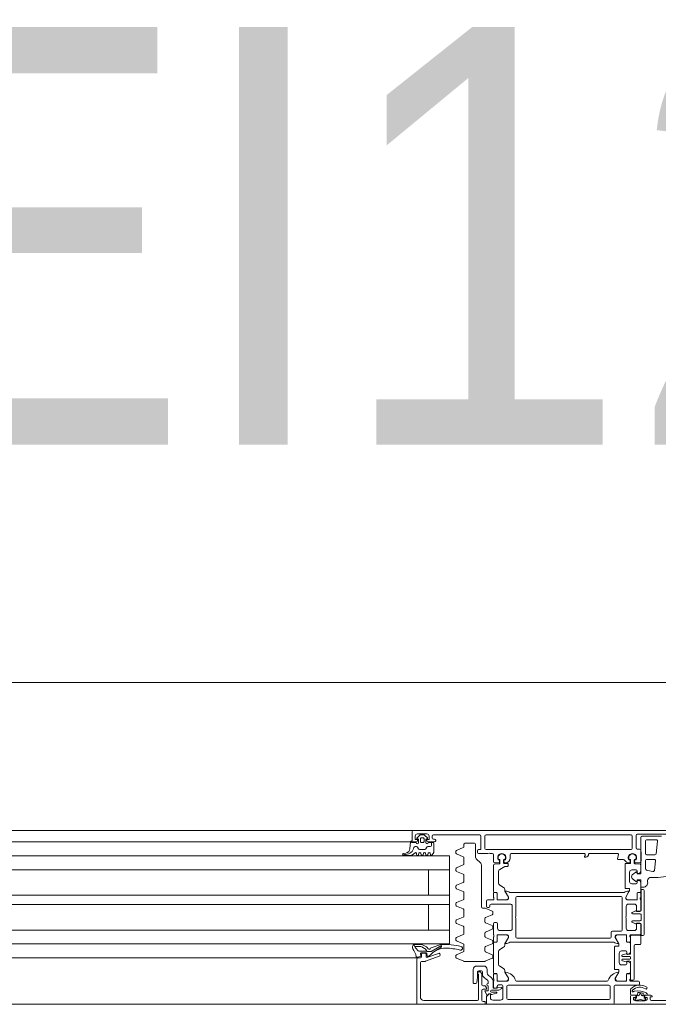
# Model space of a CAD drawing. Header units: centimetres. Extents: x -2424 to 2260, y -130 to 3012.
# Tile 63 of 81: x 365 to 392, y 1664 to 1707. Entities that reach past the tile are written whole.
import ezdxf

# ---------------------------------------------------------------- set-up
doc = ezdxf.new("R2010")
doc.units = ezdxf.units.CM
doc.linetypes.add('Długa kreska', pattern=[142.875, 95.25, -47.625])
for name, color, linetype, lineweight in [('A-DETL', 90, 'Continuous', 9), ('A-DETL-GENF', 92, 'Continuous', 13), ('A-DOOR', 31, 'Continuous', 13), ('G-ANNO-TEXT', 231, 'Continuous', 13)]:
    doc.layers.add(name, color=color, linetype=linetype, lineweight=lineweight)
doc.styles.add('Arial', font='arial.ttf', dxfattribs={"width": 0.9, "height": 18})

msp = doc.modelspace()

# ---------------------------------------------------------------- linework, layer by layer
at = {"layer": 'A-DETL', "color": 251, "linetype": 'Długa kreska', "lineweight": 9}
msp.add_line((536.377, 1678.001), (3.377, 1678.001), dxfattribs=at)
at = {"layer": 'A-DETL-GENF', "color": 251, "lineweight": 9}
for p, q in [((339.277, 1671.626), (488.477, 1671.626)), ((359.377, 1671.126), (378.227, 1671.126)), ((359.377, 1670.526), (378.227, 1670.526)), ((359.377, 1669.926), (378.227, 1669.926)), ((359.377, 1668.826), (378.227, 1668.826)), ((359.377, 1668.426), (378.227, 1668.426)), ((359.377, 1667.326), (378.227, 1667.326)), ((359.377, 1666.726), (378.227, 1666.726)), ((378.227, 1666.126), (354.864, 1666.126)), ((489.377, 1664.126), (338.377, 1664.126))]:
    msp.add_line(p, q, dxfattribs=at)
at = {"layer": 'A-DOOR', "color": 251, "lineweight": 9}
for p, q in [((381.627, 1671.626), (376.427, 1671.626)), ((381.577, 1671.176), (381.577, 1671.576)), ((381.627, 1671.626), (393.427, 1671.626)), ((381.786, 1671.307), (381.89, 1671.411)), ((382.207, 1671.476), (381.807, 1671.476)), ((381.925, 1671.426), (382.089, 1671.426)), ((382.124, 1671.411), (382.228, 1671.307)), ((384.487, 1671.426), (382.487, 1671.426)), ((391.007, 1671.426), (384.757, 1671.426)), ((391.227, 1671.406), (391.227, 1670.866)), ((392.567, 1671.456), (391.277, 1671.456)), ((381.505, 1671.126), (376.427, 1671.126)), ((381.48, 1670.828), (381.507, 1671.136)), ((381.757, 1671.126), (381.627, 1671.126)), ((381.817, 1671.256), (381.807, 1671.256)), ((381.847, 1671.096), (381.847, 1671.226)), ((381.927, 1671.256), (381.927, 1671.146)), ((382.037, 1671.306), (381.977, 1671.306)), ((381.977, 1671.096), (382.037, 1671.096)), ((382.087, 1671.146), (382.087, 1671.256)), ((382.167, 1671.226), (382.167, 1671.096)), ((382.207, 1671.256), (382.197, 1671.256)), ((382.537, 1671.126), (382.257, 1671.126)), ((382.267, 1671.096), (382.477, 1671.096)), ((382.405, 1671.096), (382.405, 1670.976)), ((382.437, 1671.376), (382.437, 1671.296)), ((382.487, 1671.246), (382.537, 1671.246)), ((382.587, 1671.196), (382.587, 1671.176)), ((383.807, 1670.929), (383.807, 1671.026)), ((383.857, 1671.076), (384.257, 1671.076)), ((384.307, 1671.026), (384.307, 1670.467)), ((384.707, 1671.376), (384.707, 1670.846)), ((391.057, 1670.846), (391.057, 1671.376)), ((392.327, 1671.371), (391.477, 1671.371)), ((391.627, 1670.621), (391.627, 1671.171)), ((391.677, 1671.221), (392.097, 1671.221)), ((392.146, 1671.165), (392.089, 1670.615)), ((381.203, 1670.568), (381.176, 1670.554)), ((381.193, 1670.625), (381.319, 1670.649)), ((381.468, 1670.546), (381.2, 1670.546)), ((381.766, 1670.926), (381.701, 1670.926)), ((381.767, 1670.586), (381.767, 1670.626)), ((381.85, 1670.831), (381.809, 1670.901)), ((381.868, 1670.636), (381.845, 1670.575)), ((382.117, 1670.806), (381.893, 1670.806)), ((381.968, 1670.575), (381.945, 1670.636)), ((382.068, 1670.636), (382.045, 1670.575)), ((382.168, 1670.575), (382.145, 1670.636)), ((382.2, 1670.901), (382.16, 1670.831)), ((382.355, 1670.926), (382.244, 1670.926)), ((382.268, 1670.636), (382.245, 1670.575)), ((382.368, 1670.575), (382.345, 1670.636)), ((383.457, 1670.723), (383.457, 1670.648)), ((383.488, 1670.763), (383.776, 1670.883)), ((383.776, 1670.488), (383.488, 1670.608)), ((384.387, 1670.676), (384.387, 1670.746)), ((384.837, 1670.626), (384.437, 1670.626)), ((384.757, 1670.796), (391.007, 1670.796)), ((385.027, 1670.626), (384.937, 1670.626)), ((385.077, 1670.276), (385.077, 1670.576)), ((385.797, 1670.576), (385.797, 1670.426)), ((389.007, 1670.626), (385.847, 1670.626)), ((389.177, 1670.606), (389.177, 1670.596)), ((390.435, 1670.626), (389.197, 1670.626)), ((390.427, 1670.401), (390.464, 1670.59)), ((391.277, 1670.816), (391.377, 1670.816)), ((391.427, 1670.766), (391.427, 1670.276)), ((392.039, 1670.571), (391.677, 1670.571)), ((383.488, 1670.013), (383.776, 1670.133)), ((383.807, 1670.179), (383.807, 1670.442)), ((384.336, 1670.396), (384.528, 1670.205)), ((384.557, 1670.134), (384.557, 1668.326)), ((385.122, 1670.165), (385.339, 1670.184)), ((385.317, 1670.226), (385.127, 1670.226)), ((385.281, 1670.356), (385.314, 1670.356)), ((385.337, 1670.366), (385.301, 1670.366)), ((385.344, 1670.323), (385.337, 1670.244)), ((385.357, 1670.204), (385.357, 1670.346)), ((385.517, 1670.346), (385.517, 1670.221)), ((385.536, 1670.244), (385.529, 1670.323)), ((385.572, 1670.366), (385.537, 1670.366)), ((385.537, 1670.201), (385.687, 1670.201)), ((385.597, 1670.226), (385.556, 1670.226)), ((385.559, 1670.356), (385.593, 1670.356)), ((385.707, 1670.181), (385.707, 1670.091)), ((389.057, 1670.476), (389.022, 1670.476)), ((390.687, 1670.366), (390.457, 1670.366)), ((390.747, 1670.181), (390.747, 1669.141)), ((390.967, 1670.201), (390.767, 1670.201)), ((390.911, 1670.356), (390.944, 1670.356)), ((390.947, 1670.226), (390.911, 1670.226)), ((390.931, 1670.366), (390.967, 1670.366)), ((390.974, 1670.323), (390.967, 1670.244)), ((390.987, 1670.346), (390.987, 1670.221)), ((391.147, 1670.204), (391.147, 1670.346)), ((391.166, 1670.244), (391.159, 1670.323)), ((391.409, 1670.163), (391.165, 1670.184)), ((391.167, 1670.366), (391.202, 1670.366)), ((391.377, 1670.226), (391.186, 1670.226)), ((391.189, 1670.356), (391.223, 1670.356)), ((391.427, 1669.88), (391.427, 1670.143)), ((391.627, 1669.963), (391.627, 1670.321)), ((391.677, 1670.371), (392.007, 1670.371)), ((392.057, 1670.315), (392.013, 1669.897)), ((376.427, 1669.926), (383.177, 1669.926)), ((383.457, 1669.973), (383.457, 1669.898)), ((383.776, 1669.738), (383.488, 1669.858)), ((385.077, 1668.997), (385.077, 1670.115)), ((385.297, 1669.857), (385.297, 1669.35)), ((390.947, 1669.421), (390.947, 1669.821)), ((391.047, 1669.921), (391.227, 1669.921)), ((391.213, 1669.83), (391.061, 1669.702)), ((391.277, 1669.871), (391.277, 1669.796)), ((391.308, 1669.771), (391.353, 1669.783)), ((391.953, 1669.853), (391.666, 1669.914)), ((383.488, 1669.263), (383.776, 1669.383)), ((383.807, 1669.429), (383.807, 1669.692)), ((391.227, 1669.321), (391.047, 1669.321)), ((391.061, 1669.549), (391.213, 1669.421)), ((391.277, 1669.446), (391.277, 1669.371)), ((391.353, 1669.458), (391.308, 1669.47)), ((391.427, 1668.997), (391.427, 1669.361)), ((383.457, 1669.223), (383.457, 1669.148)), ((383.776, 1668.988), (383.488, 1669.108)), ((383.807, 1668.679), (383.807, 1668.942)), ((385.077, 1668.726), (385.077, 1668.916)), ((385.107, 1668.946), (385.206, 1668.946)), ((385.207, 1668.947), (385.127, 1668.947)), ((385.236, 1668.916), (385.236, 1668.646)), ((385.237, 1668.677), (385.237, 1668.917)), ((385.347, 1669.263), (385.517, 1669.165)), ((385.567, 1669.079), (385.567, 1669.034)), ((385.574, 1669.009), (385.708, 1668.777)), ((385.809, 1668.946), (390.694, 1668.946)), ((390.767, 1669.121), (390.917, 1669.121)), ((390.93, 1669.009), (390.796, 1668.777)), ((390.937, 1669.101), (390.937, 1669.034)), ((391.267, 1668.677), (391.267, 1668.917)), ((391.268, 1668.646), (391.268, 1668.916)), ((391.297, 1668.947), (391.377, 1668.947)), ((391.298, 1668.946), (391.397, 1668.946)), ((391.427, 1668.916), (391.427, 1668.726)), ((391.577, 1667.136), (391.577, 1669.026)), ((383.457, 1668.473), (383.457, 1668.398)), ((383.488, 1668.513), (383.776, 1668.633)), ((384.777, 1668.356), (384.777, 1668.576)), ((384.827, 1668.626), (385.077, 1668.626)), ((385.827, 1668.446), (384.977, 1668.446)), ((385.097, 1668.654), (385.097, 1668.697)), ((385.256, 1668.626), (385.677, 1668.626)), ((385.621, 1668.627), (385.287, 1668.627)), ((386.047, 1668.726), (386.047, 1667.926)), ((390.577, 1668.776), (386.097, 1668.776)), ((390.627, 1667.326), (390.627, 1668.726)), ((390.827, 1668.626), (391.248, 1668.626)), ((390.882, 1668.627), (391.217, 1668.627)), ((391.147, 1668.446), (390.897, 1668.446)), ((391.407, 1668.697), (391.407, 1668.654)), ((391.427, 1668.626), (391.427, 1668.186)), ((383.776, 1668.238), (383.488, 1668.358)), ((383.807, 1667.929), (383.807, 1668.192)), ((384.607, 1668.276), (384.697, 1668.276)), ((384.716, 1668.272), (385.026, 1668.143)), ((384.877, 1668.306), (384.827, 1668.306)), ((384.927, 1668.396), (384.927, 1668.356)), ((385.057, 1668.097), (385.057, 1668.034)), ((385.877, 1667.356), (385.877, 1668.396)), ((390.797, 1668.346), (390.797, 1667.926)), ((391.037, 1668.058), (391.037, 1668.056)), ((391.196, 1668.152), (391.054, 1668.085)), ((391.067, 1668.026), (391.407, 1668.026)), ((391.387, 1668.126), (391.237, 1668.126)), ((391.437, 1667.996), (391.437, 1667.756)), ((383.457, 1667.723), (383.457, 1667.648)), ((383.488, 1667.763), (383.776, 1667.883)), ((383.776, 1667.488), (383.488, 1667.608)), ((384.707, 1667.822), (384.707, 1667.682)), ((385.026, 1667.988), (384.738, 1667.868)), ((384.738, 1667.636), (385.026, 1667.517)), ((385.077, 1667.126), (385.077, 1667.596)), ((385.127, 1667.646), (385.207, 1667.646)), ((385.257, 1667.596), (385.257, 1667.406)), ((386.047, 1667.826), (386.047, 1667.026)), ((390.797, 1667.826), (390.797, 1667.406)), ((391.037, 1667.696), (391.037, 1667.693)), ((391.054, 1667.666), (391.196, 1667.599)), ((391.407, 1667.726), (391.067, 1667.726)), ((391.237, 1667.626), (391.387, 1667.626)), ((376.427, 1667.326), (383.177, 1667.326)), ((383.807, 1667.179), (383.807, 1667.442)), ((384.707, 1667.196), (384.707, 1667.056)), ((385.026, 1667.361), (384.738, 1667.242)), ((385.057, 1667.47), (385.057, 1667.407)), ((385.357, 1667.306), (385.827, 1667.306)), ((390.157, 1667.026), (390.157, 1667.226)), ((390.207, 1667.276), (390.577, 1667.276)), ((390.897, 1667.306), (391.147, 1667.306)), ((391.427, 1667.566), (391.427, 1667.176)), ((383.457, 1666.973), (383.457, 1666.898)), ((383.488, 1667.013), (383.776, 1667.133)), ((383.776, 1666.738), (383.488, 1666.858)), ((384.738, 1667.009), (385.026, 1666.89)), ((385.026, 1666.734), (384.738, 1666.615)), ((385.057, 1666.844), (385.057, 1666.781)), ((385.077, 1666.836), (385.077, 1667.026)), ((385.077, 1665.497), (385.077, 1666.755)), ((385.097, 1667.054), (385.097, 1667.097)), ((385.206, 1666.806), (385.107, 1666.806)), ((385.127, 1666.805), (385.207, 1666.805)), ((385.236, 1667.106), (385.236, 1666.836)), ((385.237, 1666.835), (385.237, 1667.075)), ((385.677, 1667.126), (385.256, 1667.126)), ((385.287, 1667.125), (385.621, 1667.125)), ((385.708, 1666.975), (385.574, 1666.742)), ((390.244, 1666.806), (385.809, 1666.806)), ((386.097, 1666.976), (390.107, 1666.976)), ((390.48, 1666.742), (390.346, 1666.975)), ((390.798, 1667.126), (390.377, 1667.126)), ((390.432, 1667.125), (390.767, 1667.125)), ((390.817, 1667.075), (390.817, 1666.835)), ((390.818, 1666.836), (390.818, 1667.106)), ((390.847, 1666.805), (390.927, 1666.805)), ((390.947, 1666.806), (390.848, 1666.806)), ((390.957, 1667.097), (390.957, 1667.054)), ((391.377, 1667.126), (390.977, 1667.126)), ((390.977, 1667.026), (390.977, 1666.836)), ((390.977, 1666.755), (390.977, 1666.385)), ((390.987, 1667.071), (390.987, 1666.311)), ((391.397, 1667.101), (391.017, 1667.101)), ((391.427, 1666.731), (391.427, 1667.071)), ((381.717, 1666.565), (381.643, 1666.694)), ((381.687, 1666.617), (381.911, 1666.617)), ((381.699, 1666.71), (381.963, 1666.71)), ((381.936, 1666.307), (381.947, 1666.217)), ((382.176, 1666.341), (381.965, 1666.341)), ((381.992, 1666.597), (382.111, 1666.533)), ((382.021, 1666.696), (382.188, 1666.605)), ((382.027, 1666.326), (382.127, 1666.326)), ((382.219, 1666.212), (382.206, 1666.314)), ((382.227, 1666.571), (382.267, 1666.516)), ((382.244, 1666.153), (382.71, 1666.323)), ((382.266, 1666.397), (382.364, 1666.397)), ((382.397, 1666.562), (382.81, 1666.705)), ((382.415, 1666.411), (382.844, 1666.662)), ((382.812, 1666.572), (382.574, 1666.428)), ((383.488, 1666.263), (383.776, 1666.383)), ((383.807, 1666.429), (383.807, 1666.692)), ((384.707, 1666.569), (384.707, 1666.429)), ((384.738, 1666.383), (385.026, 1666.263)), ((385.297, 1666.401), (385.297, 1665.85)), ((385.517, 1666.586), (385.347, 1666.488)), ((385.567, 1666.717), (385.567, 1666.672)), ((390.297, 1665.646), (390.297, 1666.606)), ((390.317, 1666.626), (390.467, 1666.626)), ((390.487, 1666.646), (390.487, 1666.717)), ((390.497, 1666.326), (390.497, 1665.926)), ((390.777, 1666.426), (390.597, 1666.426)), ((390.801, 1666.303), (390.633, 1666.258)), ((390.827, 1666.301), (390.827, 1666.376)), ((391.137, 1665.211), (391.137, 1666.651)), ((391.187, 1666.701), (391.397, 1666.701)), ((381.827, 1666.126), (376.427, 1666.126)), ((381.923, 1666.183), (381.784, 1666.156)), ((381.827, 1666.126), (381.927, 1666.126)), ((381.927, 1665.926), (381.927, 1664.446)), ((381.977, 1666.176), (381.977, 1666.276)), ((382.128, 1665.976), (381.977, 1665.976)), ((382.744, 1666.197), (382.145, 1665.979)), ((382.177, 1666.276), (382.177, 1666.2)), ((382.275, 1666.186), (382.248, 1666.186)), ((382.777, 1666.276), (382.777, 1666.244)), ((383.457, 1666.223), (383.457, 1666.148)), ((383.798, 1665.979), (383.488, 1666.108)), ((384.697, 1665.976), (383.817, 1665.976)), ((385.026, 1666.108), (384.716, 1665.979)), ((385.057, 1666.217), (385.057, 1666.154)), ((390.611, 1666.229), (390.611, 1666.216)), ((390.611, 1666.046), (390.611, 1666.032)), ((390.633, 1666.003), (390.801, 1665.958)), ((390.641, 1666.186), (390.957, 1666.186)), ((390.957, 1666.076), (390.641, 1666.076)), ((390.827, 1665.981), (390.957, 1665.981)), ((390.827, 1665.876), (390.827, 1665.951)), ((390.903, 1666.288), (390.858, 1666.276)), ((390.858, 1665.975), (390.903, 1665.963)), ((390.987, 1666.156), (390.987, 1666.106)), ((390.987, 1665.951), (390.987, 1665.191)), ((384.207, 1665.046), (384.207, 1665.626)), ((384.357, 1665.776), (384.657, 1665.776)), ((384.407, 1665.446), (384.407, 1665.476)), ((384.557, 1665.576), (384.447, 1665.576)), ((384.457, 1665.526), (384.495, 1665.526)), ((384.54, 1665.498), (384.571, 1665.436)), ((384.607, 1665.404), (384.607, 1665.526)), ((384.807, 1665.626), (384.807, 1665.476)), ((385.347, 1665.763), (385.517, 1665.665)), ((385.567, 1665.579), (385.567, 1665.534)), ((385.574, 1665.509), (385.708, 1665.277)), ((390.467, 1665.626), (390.317, 1665.626)), ((390.346, 1665.277), (390.48, 1665.509)), ((390.487, 1665.534), (390.487, 1665.606)), ((390.597, 1665.826), (390.777, 1665.826)), ((390.977, 1665.866), (390.977, 1665.497)), ((384.314, 1665.026), (384.227, 1665.026)), ((384.577, 1665.414), (384.577, 1664.966)), ((384.783, 1665.202), (384.671, 1665.281)), ((384.847, 1665.016), (384.847, 1665.079)), ((384.86, 1665.374), (384.944, 1665.315)), ((385.072, 1665.069), (385.072, 1664.841)), ((385.077, 1665.226), (385.077, 1665.416)), ((385.077, 1664.876), (385.077, 1665.126)), ((385.097, 1665.154), (385.097, 1665.197)), ((385.107, 1665.446), (385.206, 1665.446)), ((385.207, 1665.447), (385.127, 1665.447)), ((385.236, 1665.416), (385.236, 1665.146)), ((385.237, 1665.177), (385.237, 1665.417)), ((385.256, 1665.126), (385.677, 1665.126)), ((385.621, 1665.127), (385.287, 1665.127)), ((386.077, 1665.126), (389.977, 1665.126)), ((390.377, 1665.126), (390.798, 1665.126)), ((390.767, 1665.127), (390.432, 1665.127)), ((390.817, 1665.417), (390.817, 1665.177)), ((390.818, 1665.146), (390.818, 1665.416)), ((390.927, 1665.447), (390.847, 1665.447)), ((390.848, 1665.446), (390.947, 1665.446)), ((390.957, 1665.197), (390.957, 1665.154)), ((390.977, 1665.416), (390.977, 1665.226)), ((390.977, 1665.126), (391.327, 1665.126)), ((391.017, 1665.161), (391.087, 1665.161)), ((391.377, 1665.076), (391.377, 1665.006)), ((384.577, 1664.726), (384.577, 1664.296)), ((384.627, 1664.916), (384.719, 1664.916)), ((384.847, 1664.726), (384.847, 1664.916)), ((385.283, 1664.731), (384.987, 1664.731)), ((384.987, 1664.651), (385.207, 1664.651)), ((385.213, 1664.612), (385.01, 1664.542)), ((385.092, 1664.821), (385.219, 1664.821)), ((385.239, 1664.841), (385.239, 1664.847)), ((385.261, 1664.867), (385.427, 1664.851)), ((385.435, 1664.814), (385.309, 1664.738)), ((385.437, 1664.966), (385.327, 1664.966)), ((385.487, 1664.406), (385.487, 1664.916)), ((385.657, 1664.906), (385.657, 1664.376)), ((390.057, 1664.956), (385.707, 1664.956)), ((390.107, 1664.376), (390.107, 1664.906)), ((390.277, 1664.906), (390.277, 1664.176)), ((391.327, 1664.956), (390.327, 1664.956)), ((382.077, 1664.296), (384.387, 1664.296)), ((385.047, 1664.306), (385.387, 1664.306)), ((385.707, 1664.326), (390.057, 1664.326)), ((390.977, 1664.476), (390.977, 1664.176)), ((391.157, 1664.526), (391.027, 1664.526)), ((391.189, 1664.329), (391.213, 1664.304)), ((391.607, 1664.276), (391.207, 1664.276)), ((391.234, 1664.296), (391.264, 1664.296)), ((391.55, 1664.296), (391.58, 1664.296)), ((391.601, 1664.304), (391.625, 1664.329)), ((391.867, 1664.526), (391.657, 1664.526)), ((393.177, 1664.296), (391.887, 1664.296)), ((381.777, 1664.126), (376.427, 1664.126))]:
    msp.add_line(p, q, dxfattribs=at)
at = {"layer": 'A-DOOR', "color": 251, "lineweight": 9, "flags": 128}
for points in [[(381.547, 1671.176), (381.547, 1671.096), (381.747, 1671.096)], [(381.707, 1671.376), (381.707, 1671.226), (381.807, 1671.226), (381.807, 1671.176)], [(382.207, 1671.176), (382.207, 1671.226), (382.307, 1671.226), (382.307, 1671.376)], [(382.507, 1671.066), (382.507, 1670.666), (382.441, 1670.566)], [(384.437, 1670.796), (384.537, 1670.796), (384.537, 1671.376)], [(391.427, 1671.321), (391.427, 1670.696), (391.447, 1670.696), (391.447, 1670.296), (391.427, 1670.296), (391.427, 1669.756), (391.277, 1669.756), (391.261, 1669.815)], [(389.002, 1670.496), (389.002, 1670.502), (389.027, 1670.536), (389.027, 1670.606)], [(376.427, 1666.726), (383.177, 1666.726), (383.177, 1670.526), (376.427, 1670.526)], [(382.277, 1669.926), (382.277, 1668.826), (383.177, 1668.826), (376.427, 1668.826)], [(385.687, 1670.071), (385.572, 1670.071), (385.347, 1669.944)], [(391.261, 1669.436), (391.277, 1669.496), (391.427, 1669.496), (391.427, 1669.171), (391.527, 1669.171)], [(385.727, 1668.676), (385.727, 1668.746), (385.589, 1668.985)], [(390.915, 1668.985), (390.777, 1668.746), (390.777, 1668.676)], [(391.527, 1669.076), (391.437, 1669.076), (391.437, 1668.176)], [(382.277, 1667.326), (382.277, 1668.426), (383.177, 1668.426), (376.427, 1668.426)], [(391.377, 1668.136), (391.247, 1668.136), (391.247, 1668.346)], [(391.247, 1667.406), (391.247, 1667.616), (391.377, 1667.616)], [(391.437, 1667.576), (391.437, 1667.086), (391.527, 1667.086)], [(385.589, 1666.766), (385.727, 1667.006), (385.727, 1667.076)], [(390.327, 1667.076), (390.327, 1667.006), (390.465, 1666.766)], [(382.166, 1666.484), (382.204, 1666.422), (381.868, 1666.422)], [(384.627, 1664.246), (384.727, 1664.246), (384.727, 1664.126), (381.777, 1664.126), (381.777, 1666.076)], [(390.957, 1666.281), (390.827, 1666.281), (390.826, 1666.287)], [(384.397, 1665.526), (384.397, 1665.276), (384.364, 1665.068)], [(385.727, 1665.176), (385.727, 1665.246), (385.589, 1665.485)], [(390.465, 1665.485), (390.327, 1665.246), (390.327, 1665.176)], [(384.437, 1664.346), (384.437, 1665.426), (384.427, 1665.426)], [(384.737, 1664.905), (384.775, 1664.83), (384.777, 1664.776), (384.627, 1664.776)], [(384.789, 1664.519), (384.707, 1664.706), (384.827, 1664.706)], [(385.227, 1664.866), (385.227, 1664.826), (385.127, 1664.826)], [(390.977, 1664.719), (390.977, 1664.711), (390.977, 1664.576)], [(390.227, 1664.126), (384.777, 1664.126), (384.777, 1664.466), (384.887, 1664.576), (384.947, 1664.576), (384.947, 1664.406)], [(384.942, 1664.576), (384.877, 1664.576), (384.822, 1664.514)], [(391.027, 1664.126), (399.677, 1664.126), (399.677, 1664.466), (399.567, 1664.576), (399.507, 1664.576), (399.507, 1664.406)], [(391.027, 1664.526), (391.237, 1664.526), (391.237, 1664.396), (391.207, 1664.396)], [(391.107, 1664.376), (391.107, 1664.426), (391.207, 1664.426), (391.207, 1664.476)], [(391.607, 1664.396), (391.577, 1664.396), (391.577, 1664.526), (391.717, 1664.526)], [(391.607, 1664.476), (391.607, 1664.426), (391.707, 1664.426), (391.707, 1664.376)], [(391.837, 1664.346), (391.837, 1664.446), (391.917, 1664.446), (391.917, 1664.476)]]:
    msp.add_lwpolyline(points, dxfattribs=at)
for points in [[(391.294, 1664.61), (391.277, 1664.513), (391.317, 1664.498), (391.277, 1664.513)], [(391.354, 1664.514), (391.407, 1664.627), (391.46, 1664.514), (391.407, 1664.627)], [(391.497, 1664.498), (391.537, 1664.513), (391.531, 1664.576), (391.537, 1664.513)]]:
    msp.add_lwpolyline(points, close=True, dxfattribs=at)
at = {"layer": 'A-DOOR', "color": 251, "lineweight": 9}
for centre, radius, start, end in [((381.627, 1671.576), 0.05, 90, 180), ((381.807, 1671.376), 0.1, 90, 180), ((381.925, 1671.376), 0.05, 90, 135.0202), ((382.089, 1671.376), 0.05, 44.9723, 90), ((382.207, 1671.376), 0.1, 0, 90), ((382.487, 1671.376), 0.05, 90, 180), ((384.487, 1671.376), 0.05, 0, 90), ((384.757, 1671.376), 0.05, 90, 180), ((391.007, 1671.376), 0.05, 0, 90), ((391.277, 1671.406), 0.05, 90, 180), ((381.547, 1671.136), 0.04, 90.0001, 179.9994), ((381.627, 1671.176), 0.05, 180, 270), ((381.797, 1671.096), 0.05, 180, 0), ((381.757, 1671.176), 0.05, 270, 0), ((381.807, 1671.286), 0.03, 135.0034, 269.9945), ((381.817, 1671.226), 0.03, 0, 90), ((381.977, 1671.256), 0.05, 89.9979, 180.0021), ((381.977, 1671.146), 0.05, 179.9989, 270.0011), ((382.037, 1671.256), 0.05, 359.9979, 90.0021), ((382.037, 1671.146), 0.05, 269.9989, 0.0011), ((382.197, 1671.226), 0.03, 90, 180), ((382.217, 1671.096), 0.05, 179.9994, 359.9994), ((382.207, 1671.286), 0.03, 269.9999, 45.0019), ((382.257, 1671.176), 0.05, 180, 270), ((382.355, 1670.976), 0.05, 270, 0), ((382.487, 1671.296), 0.05, 180, 270), ((382.477, 1671.066), 0.03, 0, 90), ((382.537, 1671.196), 0.05, 0, 90), ((382.537, 1671.176), 0.05, 270, 0), ((383.857, 1671.026), 0.05, 90.0001, 180.0001), ((384.257, 1671.026), 0.05, 0.0001, 90.0001), ((391.477, 1671.321), 0.05, 90, 180), ((391.677, 1671.171), 0.05, 90, 180), ((392.097, 1671.171), 0.05, 354, 90), ((381.2, 1670.586), 0.04, 101.0106, 270.0809), ((381.326, 1670.248), 0.343, 95.6011, 111.0537), ((381.28, 1670.97), 0.381, 271.8995, 347.3401), ((381.281, 1670.846), 0.2, 281.0025, 354.9918), ((381.468, 1670.846), 0.3, 269.9987, 319.6802), ((381.701, 1670.876), 0.05, 90, 167.8734), ((381.727, 1670.626), 0.04, 360, 139.6792), ((381.766, 1670.876), 0.05, 30, 90), ((381.807, 1670.586), 0.04, 179.9998, 345.0003), ((381.893, 1670.856), 0.05, 210, 270), ((381.907, 1670.626), 0.04, 15.0002, 164.9998), ((382.007, 1670.586), 0.04, 194.9996, 345.0004), ((382.107, 1670.626), 0.04, 15.0002, 164.9998), ((382.117, 1670.856), 0.05, 270, 330), ((382.207, 1670.586), 0.04, 194.9996, 345.0004), ((382.244, 1670.876), 0.05, 90, 150), ((382.307, 1670.626), 0.04, 15.0002, 164.9998), ((382.407, 1670.586), 0.04, 194.9995, 330.0003), ((383.507, 1670.717), 0.05, 112.5001, 172.8548), ((383.507, 1670.654), 0.05, 187.1453, 247.5001), ((383.757, 1670.929), 0.05, 292.5001, 0.0001), ((384.437, 1670.746), 0.05, 90, 180), ((384.437, 1670.676), 0.05, 180, 270), ((384.757, 1670.846), 0.05, 180, 270), ((384.887, 1670.573), 0.0725, 46.3972, 133.6028), ((385.027, 1670.576), 0.05, 0, 90), ((385.437, 1670.446), 0.18, 330, 210), ((385.437, 1670.451), 0.16, 327.91, 212.09), ((385.847, 1670.576), 0.05, 90, 180), ((389.007, 1670.606), 0.02, 0, 90), ((389.057, 1670.596), 0.12, 270, 0), ((389.197, 1670.606), 0.02, 90, 180), ((390.435, 1670.596), 0.03, 349, 90), ((391.067, 1670.446), 0.18, 330, 210), ((391.067, 1670.451), 0.16, 327.9154, 212.0846), ((391.007, 1670.846), 0.05, 270, 0), ((391.277, 1670.866), 0.05, 180, 270), ((391.377, 1670.766), 0.05, 0, 90), ((391.677, 1670.621), 0.05, 180, 270), ((392.039, 1670.621), 0.05, 270, 354), ((383.757, 1670.442), 0.05, 0.0001, 67.5001), ((383.757, 1670.179), 0.05, 292.5001, 0.0001), ((384.407, 1670.467), 0.1, 180.0001, 225.0001), ((384.457, 1670.134), 0.1, 0.0001, 45.0001), ((385.127, 1670.276), 0.05, 180, 270), ((385.127, 1670.115), 0.05, 95, 180), ((385.314, 1670.326), 0.03, 355, 90), ((385.317, 1670.246), 0.02, 270, 355), ((385.337, 1670.346), 0.02, 0, 90), ((385.337, 1670.204), 0.02, 275, 0), ((385.537, 1670.346), 0.02, 90, 180), ((385.537, 1670.221), 0.02, 180, 270), ((385.559, 1670.326), 0.03, 90, 185), ((385.556, 1670.246), 0.02, 185, 270), ((385.597, 1670.426), 0.2, 270, 0), ((385.687, 1670.181), 0.02, 0, 90), ((389.022, 1670.502), 0.02, 135, 180), ((389.022, 1670.496), 0.02, 180, 270), ((390.457, 1670.396), 0.03, 169, 270), ((390.687, 1670.316), 0.05, 26.1039, 90), ((390.911, 1670.426), 0.2, 206.1039, 270), ((390.767, 1670.181), 0.02, 90, 180), ((390.944, 1670.326), 0.03, 355, 90), ((390.947, 1670.246), 0.02, 270, 355), ((390.967, 1670.346), 0.02, 0, 90), ((390.967, 1670.221), 0.02, 270, 0), ((391.167, 1670.346), 0.02, 90, 180), ((391.167, 1670.204), 0.02, 180, 265), ((391.189, 1670.326), 0.03, 90, 185), ((391.186, 1670.246), 0.02, 185, 270), ((391.377, 1670.276), 0.05, 270, 0), ((391.407, 1670.143), 0.02, 0, 85), ((391.677, 1670.321), 0.05, 90, 180), ((392.007, 1670.321), 0.05, 354, 90), ((383.507, 1669.967), 0.05, 112.5001, 172.8548), ((383.507, 1669.904), 0.05, 187.1453, 247.5001), ((383.757, 1669.692), 0.05, 0.0001, 67.5001), ((385.397, 1669.857), 0.1, 120, 180), ((385.572, 1670.051), 0.02, 90, 120), ((385.687, 1670.091), 0.02, 270, 0), ((391.047, 1669.821), 0.1, 90, 180), ((391.125, 1669.626), 0.1, 130, 230), ((391.232, 1669.807), 0.03, 14.9951, 130), ((391.227, 1669.871), 0.05, 0, 90), ((391.302, 1669.796), 0.025, 180, 285), ((391.327, 1669.88), 0.1, 285, 0), ((391.677, 1669.963), 0.05, 180, 258), ((391.963, 1669.902), 0.05, 258, 354), ((383.757, 1669.429), 0.05, 292.5001, 0.0001), ((385.397, 1669.35), 0.1, 180, 240), ((391.047, 1669.421), 0.1, 180, 270), ((391.232, 1669.444), 0.03, 230, 345.0049), ((391.227, 1669.371), 0.05, 270, 0), ((391.302, 1669.446), 0.025, 75, 180), ((391.327, 1669.361), 0.1, 0, 75), ((391.527, 1669.371), 0.2, 270, 10.6504), ((391.868, 1669.448), 0.15, 84.6048, 195.6887), ((392.07, 1671.589), 2, 264.6048, 273.2163), ((392.042, 1672.088), 2.5, 273.2163, 283.531), ((383.507, 1669.217), 0.05, 112.5001, 172.8548), ((383.507, 1669.154), 0.05, 187.1453, 247.5001), ((383.757, 1668.942), 0.05, 0.0001, 67.5001), ((385.127, 1668.997), 0.05, 180, 270), ((385.107, 1668.916), 0.03, 90, 180), ((385.206, 1668.916), 0.03, 0, 90), ((385.207, 1668.917), 0.03, 0, 90), ((385.467, 1669.079), 0.1, 0, 60), ((385.617, 1669.034), 0.05, 180, 210), ((385.601, 1668.992), 0.0138, 84.6714, 210), ((385.555, 1668.508), 0.5, 62.5097, 84.6714), ((385.809, 1668.996), 0.05, 242.5097, 270), ((390.694, 1668.996), 0.05, 270, 297.4903), ((390.948, 1668.508), 0.5, 95.3286, 117.4903), ((390.767, 1669.141), 0.02, 180, 270), ((390.903, 1668.992), 0.0138, 330, 95.3286), ((390.917, 1669.101), 0.02, 0, 90), ((390.887, 1669.034), 0.05, 330, 0), ((391.297, 1668.917), 0.03, 90, 180), ((391.298, 1668.916), 0.03, 90, 180), ((391.377, 1668.997), 0.05, 270, 0), ((391.397, 1668.916), 0.03, 0, 90), ((391.527, 1669.026), 0.05, 0, 90), ((383.507, 1668.467), 0.05, 112.5001, 172.8548), ((383.757, 1668.679), 0.05, 292.5001, 0.0001), ((384.827, 1668.576), 0.05, 90, 180), ((384.977, 1668.396), 0.05, 90, 180), ((385.067, 1668.697), 0.03, 0, 70.5288), ((385.067, 1668.654), 0.03, 289.4712, 0), ((385.256, 1668.646), 0.02, 180, 270), ((385.287, 1668.677), 0.05, 180, 270), ((385.621, 1668.727), 0.1, 270, 30), ((385.677, 1668.676), 0.05, 270, 0), ((385.827, 1668.396), 0.05, 0, 90), ((386.097, 1668.726), 0.05, 90, 180), ((390.577, 1668.726), 0.05, 0, 90), ((390.827, 1668.676), 0.05, 180, 270), ((390.882, 1668.727), 0.1, 150, 270), ((390.897, 1668.346), 0.1, 90, 180), ((391.147, 1668.346), 0.1, 0, 90), ((391.217, 1668.677), 0.05, 270, 0), ((391.248, 1668.646), 0.02, 270, 0), ((391.437, 1668.697), 0.03, 109.4712, 180), ((391.437, 1668.654), 0.03, 180, 250.5288), ((383.507, 1668.404), 0.05, 187.1453, 247.5001), ((383.757, 1668.192), 0.05, 0.0001, 67.5001), ((384.607, 1668.326), 0.05, 180.0001, 270.0001), ((384.697, 1668.226), 0.05, 67.5001, 90.0001), ((384.827, 1668.356), 0.05, 180, 270), ((384.877, 1668.356), 0.05, 270, 0), ((385.007, 1668.097), 0.05, 0.0001, 67.5001), ((385.007, 1668.034), 0.05, 292.5001, 0.0001), ((391.067, 1668.058), 0.03, 115, 180), ((391.067, 1668.056), 0.03, 180, 270), ((391.209, 1668.124), 0.03, 21.7118, 115), ((391.377, 1668.186), 0.05, 270, 0), ((391.387, 1668.176), 0.05, 270, 0), ((391.407, 1667.996), 0.03, 0, 90), ((383.507, 1667.717), 0.05, 112.5001, 172.8548), ((383.507, 1667.654), 0.05, 187.1453, 247.5001), ((383.757, 1667.929), 0.05, 292.5001, 0.0001), ((384.757, 1667.822), 0.05, 112.5001, 180.0001), ((384.757, 1667.682), 0.05, 180.0001, 247.5001), ((385.127, 1667.596), 0.05, 90, 180), ((385.207, 1667.596), 0.05, 0, 90), ((386.099, 1667.876), 0.0725, 136.3972, 223.6028), ((390.849, 1667.876), 0.0725, 136.3972, 223.6028), ((391.067, 1667.696), 0.03, 90, 180), ((391.067, 1667.693), 0.03, 180, 245), ((391.209, 1667.627), 0.03, 245, 338.2882), ((391.377, 1667.566), 0.05, 0, 90), ((391.387, 1667.576), 0.05, 0, 90), ((391.407, 1667.756), 0.03, 270, 0), ((383.757, 1667.442), 0.05, 0.0001, 67.5001), ((383.757, 1667.179), 0.05, 292.5001, 0.0001), ((384.757, 1667.196), 0.05, 112.5001, 180.0001), ((385.007, 1667.47), 0.05, 0.0001, 67.5001), ((385.007, 1667.407), 0.05, 292.5001, 0.0001), ((385.357, 1667.406), 0.1, 180, 270), ((385.827, 1667.356), 0.05, 270, 0), ((390.207, 1667.226), 0.05, 90, 180), ((390.577, 1667.326), 0.05, 270, 0), ((390.897, 1667.406), 0.1, 180, 270), ((391.147, 1667.406), 0.1, 270, 0), ((391.377, 1667.176), 0.05, 270, 0), ((383.507, 1666.967), 0.05, 112.5001, 172.8548), ((383.507, 1666.904), 0.05, 187.1453, 247.5001), ((383.757, 1666.692), 0.05, 0.0001, 67.5001), ((384.757, 1667.056), 0.05, 180.0001, 247.5001), ((385.007, 1666.844), 0.05, 0.0001, 67.5001), ((385.007, 1666.781), 0.05, 292.5001, 0.0001), ((385.067, 1667.097), 0.03, 0, 70.5288), ((385.067, 1667.054), 0.03, 289.4712, 0), ((385.107, 1666.836), 0.03, 180, 270), ((385.127, 1666.755), 0.05, 90, 180), ((385.206, 1666.836), 0.03, 270, 0), ((385.207, 1666.835), 0.03, 270, 0), ((385.256, 1667.106), 0.02, 90, 180), ((385.287, 1667.075), 0.05, 90, 180), ((385.617, 1666.717), 0.05, 150, 180), ((385.601, 1666.759), 0.0138, 150, 275.3286), ((385.555, 1667.243), 0.5, 275.3286, 297.4903), ((385.621, 1667.025), 0.1, 330, 90), ((385.677, 1667.076), 0.05, 0, 90), ((385.809, 1666.756), 0.05, 90, 117.4903), ((386.097, 1667.026), 0.05, 180, 270), ((390.107, 1667.026), 0.05, 270, 0), ((390.244, 1666.756), 0.05, 62.5097, 90), ((390.498, 1667.243), 0.5, 242.5097, 264.6714), ((390.377, 1667.076), 0.05, 90, 180), ((390.432, 1667.025), 0.1, 90, 210), ((390.453, 1666.759), 0.0138, 264.6714, 30), ((390.437, 1666.717), 0.05, 0, 30), ((390.767, 1667.075), 0.05, 0, 90), ((390.798, 1667.106), 0.02, 0, 90), ((390.847, 1666.835), 0.03, 180, 270), ((390.848, 1666.836), 0.03, 180, 270), ((390.927, 1666.755), 0.05, 0, 90), ((390.947, 1666.836), 0.03, 270, 0), ((390.987, 1667.097), 0.03, 109.4712, 180), ((390.987, 1667.054), 0.03, 180, 250.5288), ((391.017, 1667.071), 0.03, 90, 180), ((391.397, 1667.071), 0.03, 0, 90), ((391.397, 1666.731), 0.03, 270, 0), ((391.527, 1667.136), 0.05, 270, 0), ((381.703, 1666.591), 0.12, 91.9923, 214.051), ((380.817, 1665.991), 0.95, 11.4268, 34.051), ((381.752, 1666.584), 0.04, 209.6254, 225.0361), ((380.439, 1665.328), 1.777, 39.1355, 43.7266), ((381.868, 1666.482), 0.06, 213.3021, 270), ((381.911, 1666.448), 0.17, 61.4634, 90.0728), ((381.965, 1666.311), 0.03, 90, 187.2077), ((381.963, 1666.59), 0.12, 61.3666, 90.0039), ((382.027, 1666.276), 0.05, 90, 180), ((382.029, 1666.383), 0.17, 36.4634, 61.4634), ((382.127, 1666.276), 0.05, 0, 90), ((382.176, 1666.311), 0.03, 7.0564, 90), ((382.13, 1666.499), 0.12, 36.3666, 61.3666), ((382.261, 1666.473), 0.0764, 209.9329, 274.2645), ((382.307, 1666.546), 0.05, 216.3666, 333.0444), ((383.168, 1665.444), 1.15, 117.1697, 139.1518), ((382.423, 1666.487), 0.08, 109.0101, 153.0444), ((382.364, 1666.497), 0.1, 270, 300.3836), ((382.998, 1665.75), 0.8, 88.4714, 116.3861), ((382.727, 1666.276), 0.05, 0, 110), ((382.836, 1666.629), 0.08, 92.1106, 109.0101), ((382.774, 1666.637), 0.075, 301.1063, 20.0149), ((382.944, 1663.717), 2.994, 75.7723, 92.1183), ((382.944, 1663.717), 2.834, 75.7856, 88.4777), ((383.661, 1666.541), 0.08, 254.699, 76.5296), ((383.757, 1666.429), 0.05, 292.5001, 0.0001), ((384.757, 1666.569), 0.05, 112.5001, 180.0001), ((384.757, 1666.429), 0.05, 180.0001, 247.5001), ((385.397, 1666.401), 0.1, 120, 180), ((385.467, 1666.672), 0.1, 300, 0), ((390.317, 1666.606), 0.02, 90, 180), ((390.467, 1666.646), 0.02, 270, 0), ((390.597, 1666.326), 0.1, 90, 180), ((390.777, 1666.376), 0.05, 0, 90), ((390.806, 1666.283), 0.02, 10, 105), ((390.852, 1666.301), 0.025, 180, 285), ((390.877, 1666.385), 0.1, 285, 0), ((390.957, 1666.311), 0.03, 270, 0), ((391.187, 1666.651), 0.05, 90, 180), ((381.777, 1666.186), 0.03, 191.4268, 282.3565), ((381.827, 1666.076), 0.05, 90, 180), ((381.917, 1666.213), 0.03, 280.9941, 8.118), ((381.927, 1666.176), 0.05, 270, 0), ((381.977, 1665.926), 0.05, 90, 180), ((382.128, 1666.026), 0.05, 270, 290), ((382.227, 1666.2), 0.05, 180, 290), ((382.248, 1666.216), 0.03, 187.0564, 270), ((382.275, 1666.216), 0.03, 270, 319.1518), ((382.727, 1666.244), 0.05, 290, 0), ((383.507, 1666.217), 0.05, 112.5001, 172.8548), ((383.507, 1666.154), 0.05, 187.1453, 247.5001), ((383.817, 1666.026), 0.05, 247.5001, 270.0001), ((384.697, 1666.026), 0.05, 270.0001, 292.5001), ((385.007, 1666.217), 0.05, 0.0001, 67.5001), ((385.007, 1666.154), 0.05, 292.5001, 0.0001), ((390.597, 1665.926), 0.1, 180, 270), ((390.641, 1666.229), 0.03, 105, 180), ((390.641, 1666.216), 0.03, 180, 270), ((390.641, 1666.046), 0.03, 90, 180), ((390.641, 1666.032), 0.03, 180, 255), ((390.777, 1665.876), 0.05, 270, 0), ((390.806, 1665.978), 0.02, 255, 350), ((390.852, 1665.951), 0.025, 75, 180), ((390.877, 1665.866), 0.1, 0, 75), ((390.957, 1666.156), 0.03, 0, 90), ((390.957, 1666.106), 0.03, 270, 0), ((390.957, 1665.951), 0.03, 0, 90), ((384.357, 1665.626), 0.15, 90, 180), ((384.447, 1665.526), 0.05, 90, 180), ((384.457, 1665.476), 0.05, 90, 180), ((384.495, 1665.476), 0.05, 27, 90), ((384.557, 1665.526), 0.05, 0, 90), ((384.657, 1665.626), 0.15, 0, 90), ((384.932, 1665.476), 0.125, 180, 235), ((385.127, 1665.497), 0.05, 180, 270), ((385.397, 1665.85), 0.1, 180, 240), ((385.467, 1665.579), 0.1, 0, 60), ((385.617, 1665.534), 0.05, 180, 210), ((385.601, 1665.492), 0.0138, 84.3774, 210), ((385.553, 1665.008), 0.5, 17.7484, 84.3774), ((390.501, 1665.008), 0.5, 95.6226, 162.2516), ((390.317, 1665.646), 0.02, 180, 270), ((390.453, 1665.492), 0.0138, 330, 95.6226), ((390.467, 1665.606), 0.02, 0, 90), ((390.437, 1665.534), 0.05, 330, 0), ((390.927, 1665.497), 0.05, 270, 0), ((384.227, 1665.046), 0.02, 180, 270), ((384.314, 1665.076), 0.05, 270, 350.9097), ((384.427, 1665.446), 0.02, 180, 270), ((384.527, 1665.414), 0.05, 0, 27), ((384.757, 1665.404), 0.15, 180, 235), ((384.697, 1665.079), 0.15, 0, 55), ((384.772, 1665.069), 0.3, 0, 55), ((385.107, 1665.416), 0.03, 90, 180), ((385.067, 1665.197), 0.03, 0, 70.5288), ((385.067, 1665.154), 0.03, 289.4712, 0), ((385.206, 1665.416), 0.03, 0, 90), ((385.207, 1665.417), 0.03, 0, 90), ((385.256, 1665.146), 0.02, 180, 270), ((385.287, 1665.177), 0.05, 180, 270), ((385.621, 1665.227), 0.1, 270, 30), ((385.677, 1665.176), 0.05, 270, 0), ((386.077, 1665.176), 0.05, 197.7484, 270), ((389.977, 1665.176), 0.05, 270, 342.2516), ((390.377, 1665.176), 0.05, 180, 270), ((390.432, 1665.227), 0.1, 150, 270), ((390.767, 1665.177), 0.05, 270, 0), ((390.798, 1665.146), 0.02, 270, 0), ((390.847, 1665.417), 0.03, 90, 180), ((390.848, 1665.416), 0.03, 90, 180), ((390.947, 1665.416), 0.03, 0, 90), ((390.987, 1665.197), 0.03, 109.4712, 180), ((390.987, 1665.154), 0.03, 180, 250.5288), ((391.017, 1665.191), 0.03, 180, 270), ((391.087, 1665.211), 0.05, 270, 0), ((391.327, 1665.076), 0.05, 0, 90), ((384.627, 1664.966), 0.05, 180, 270), ((384.627, 1664.726), 0.05, 90, 180), ((384.719, 1664.896), 0.02, 27, 90), ((384.757, 1664.821), 0.02, 0, 27), ((384.847, 1664.966), 0.05, 90, 270), ((384.827, 1664.726), 0.02, 270, 0), ((384.987, 1664.691), 0.04, 90, 270), ((385.092, 1664.841), 0.02, 180, 270), ((385.127, 1664.876), 0.05, 180, 270), ((385.207, 1664.631), 0.02, 288.9046, 90), ((385.219, 1664.841), 0.02, 270, 0), ((385.327, 1664.866), 0.1, 90, 180), ((385.259, 1664.847), 0.02, 84.5, 180), ((385.283, 1664.781), 0.05, 270, 301.185), ((385.425, 1664.831), 0.02, 301.185, 84.5), ((385.437, 1664.916), 0.05, 0, 90), ((385.707, 1664.906), 0.05, 90, 180), ((390.057, 1664.906), 0.05, 0, 90), ((390.327, 1664.906), 0.05, 90, 180), ((391.077, 1664.719), 0.1, 137.6099, 180), ((391.507, 1664.697), 0.53, 178.4896, 180), ((391.386, 1664.437), 0.519, 55.1415, 137.6099), ((391.082, 1664.691), 0.03, 153.1107, 257.3108), ((391.154, 1664.655), 0.11, 136.838, 153.1107), ((391.386, 1664.437), 0.429, 55.1415, 136.838), ((391.087, 1664.711), 0.05, 257.3108, 310.6602), ((391.185, 1664.597), 0.1, 99.1542, 130.6602), ((391.294, 1663.916), 0.79, 62.1358, 99.1542), ((391.324, 1664.605), 0.03, 87.5718, 170), ((391.324, 1664.605), 0.03, 87.5718, 170), ((391.294, 1663.916), 0.72, 81.0115, 87.5718), ((391.294, 1663.916), 0.72, 81.0115, 87.5718), ((391.327, 1665.006), 0.05, 270, 0), ((391.294, 1663.916), 0.72, 72.5402, 81.0115), ((391.294, 1663.916), 0.72, 72.5402, 81.0115), ((391.501, 1664.574), 0.03, 5, 72.5402), ((391.501, 1664.574), 0.03, 5, 72.5402), ((391.657, 1664.826), 0.045, 235.1415, 55.1415), ((391.617, 1664.526), 0.1, 0, 62.1358), ((382.077, 1664.446), 0.15, 180, 270), ((384.387, 1664.346), 0.05, 270, 0), ((384.627, 1664.296), 0.05, 180, 270), ((384.807, 1664.527), 0.02, 203.8387, 318.5763), ((384.942, 1664.556), 0.02, 23.8174, 90), ((385.047, 1664.406), 0.1, 180, 270), ((384.997, 1664.58), 0.04, 203.8174, 288.9046), ((385.387, 1664.406), 0.1, 270, 0), ((385.707, 1664.376), 0.05, 180, 270), ((390.057, 1664.376), 0.05, 270, 0), ((390.227, 1664.176), 0.05, 270, 0), ((391.027, 1664.576), 0.05, 180, 270), ((391.027, 1664.476), 0.05, 90, 180), ((391.027, 1664.176), 0.05, 180, 270), ((391.207, 1664.376), 0.1, 180, 270), ((391.157, 1664.476), 0.05, 0, 90), ((391.217, 1664.357), 0.04, 104.4775, 225), ((391.234, 1664.326), 0.03, 225, 270), ((391.264, 1664.346), 0.05, 270, 297.4893), ((391.407, 1664.071), 0.26, 62.5107, 117.4893), ((391.327, 1664.526), 0.03, 250, 335), ((391.327, 1664.526), 0.03, 250, 335), ((391.487, 1664.526), 0.03, 205, 290), ((391.487, 1664.526), 0.03, 205, 290), ((391.55, 1664.346), 0.05, 242.5107, 270), ((391.58, 1664.326), 0.03, 270, 315), ((391.657, 1664.476), 0.05, 90, 180), ((391.597, 1664.357), 0.04, 315, 75.5225), ((391.607, 1664.376), 0.1, 270, 0), ((391.887, 1664.346), 0.05, 180, 270), ((391.867, 1664.476), 0.05, 0, 90)]:
    msp.add_arc(centre, radius, start, end, dxfattribs=at)

# ---------------------------------------------------------------- texts
at = {"layer": 'G-ANNO-TEXT', "color": 251, "lineweight": 9, "style": 'Arial', "width": 0.9}
msp.add_text('EI120', height=18, dxfattribs=at).set_placement((356.923, 1688.26))

doc.saveas('drawing.dxf')
